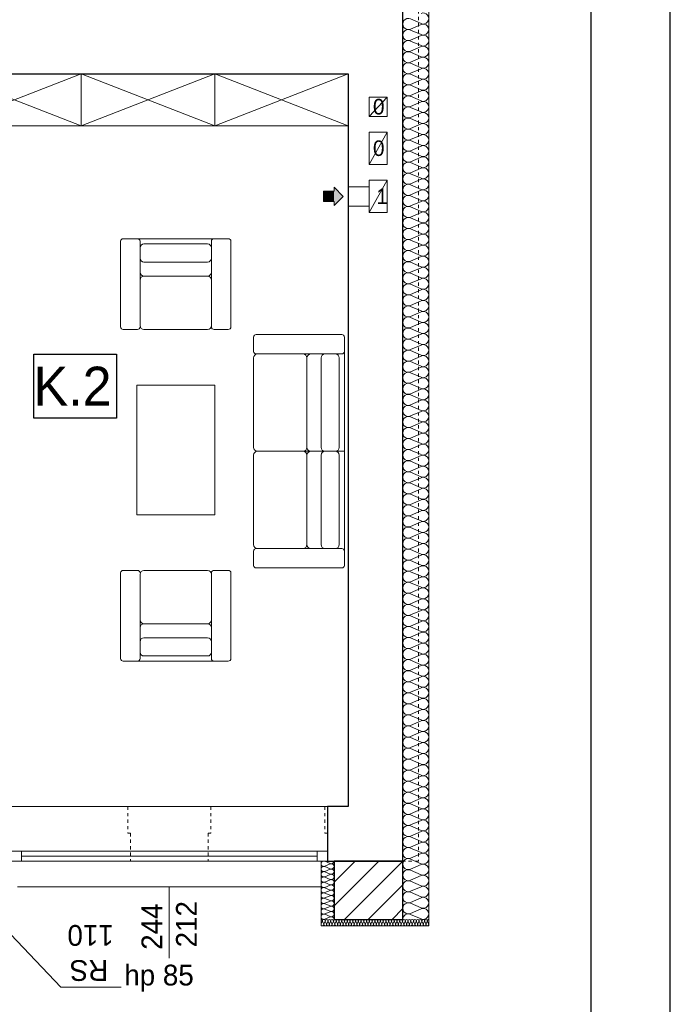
# Model space of a CAD drawing. Extents: x -220425 to -32551, y -64521 to 77206.
# Tile 48 of 59: x -166375 to -161360, y 28880 to 36473. Entities that reach past the tile are written whole.
import ezdxf

# ---------------------------------------------------------------- set-up
doc = ezdxf.new("R2010")
doc.units = 0
doc.header["$MEASUREMENT"] = 0
doc.linetypes.add('Hidden Line', pattern=[50, 25, -25])
for name, color, linetype, lineweight in [('#ks', 34, 'Continuous', 30), ('Arch kominy_Nr_Pióra__1', 7, 'Continuous', 25), ('Arch kominy_Nr_Pióra__10', 134, 'Continuous', 18), ('Arch kominy_Nr_Pióra__21', 7, 'Continuous', 9), ('Arch opisy_Nr_Pióra__21', 7, 'Continuous', 9), ('Arch rynny_Nr_Pióra__21', 7, 'Continuous', 9), ('Arch wykończenie_Nr_Pióra__46', 5, 'Continuous', 13), ('Arch ściany nośne_Nr_Pióra__21', 7, 'Continuous', 9), ('Arch ściany nośne_Nr_Pióra__27', 7, 'Continuous', 30), ('INWENT.ŚCIANY_Nr_Pióra__1', 7, 'Continuous', 25), ('INWENT.ŚCIANY_Nr_Pióra__101', 8, 'Continuous', 13), ('Istniejące kominy_Nr_Pióra__5', 7, 'Continuous', 13)]:
    doc.layers.add(name, color=color, linetype=linetype, lineweight=lineweight)
for name, color, linetype, lineweight, true_color in [('Arch ocieplenie_Nr_Pióra__22', 7, 'Continuous', 9, 0x7f7f7f), ('Arch okna_Nr_Pióra__4', 7, 'Continuous', 9, 0x029e21), ('Arch wyposazenie_Nr_Pióra__9', 7, 'Continuous', 13, 0x3dad99)]:
    doc.layers.add(name, color=color, linetype=linetype, lineweight=lineweight, true_color=true_color)
doc.layers.add('Drzwi ArchiCAD', color=7, linetype='Continuous')
doc.styles.add('GENERATED_STYLE_4', font='txt')
doc.styles.add('GENERATED_STYLE_6', font='txt')

# ---------------------------------------------------------------- blocks, each defined once
blk = doc.blocks.new('A$C382C6C0C')
at = {"layer": '#ks', "color": 7, "lineweight": -3}
for p, q in [((3951.49, -2909), (3951.49, 61)), ((3890.49, -2848), (3890.49, 0))]:
    blk.add_line(p, q, dxfattribs=at)
blk = doc.blocks.new('A$C68B81502')
at = {"color": 252}
for p, q in [((30986.7, 3414.9), (30986.7, 3909.1)), ((30986.7, 3909.1), (31622, 3909.1)), ((31622, 3909.1), (31622, 3414.9)), ((31622, 3414.9), (30986.7, 3414.9))]:
    blk.add_line(p, q, dxfattribs=at)
at = {"layer": 'Arch kominy_Nr_Pióra__1', "color": 252, "linetype": 'Continuous'}
for points in [[(33300, 5085), (33220, 5165), (33300, 5165)], [(33220, 5085), (33220, 5165), (33300, 5085)], [(33300, 5055), (33300, 5195), (33370, 5125)]]:
    blk.add_solid(points, dxfattribs=at)
at = {"layer": 'Arch kominy_Nr_Pióra__21', "color": 252, "linetype": 'Continuous'}
for p, q in [((33220, 5165), (33300, 5165)), ((33220, 5165), (33220, 5085)), ((33300, 5195), (33370, 5125)), ((33300, 5165), (33300, 5195)), ((33570, 5200), (33410, 5200)), ((33410, 5200), (33410, 5050)), ((33370, 5125), (33300, 5055)), ((33220, 5085), (33300, 5085)), ((33300, 5085), (33300, 5055)), ((33570, 5050), (33410, 5050))]:
    blk.add_line(p, q, dxfattribs=at)
at = {"layer": 'Arch ocieplenie_Nr_Pióra__22', "color": 252, "linetype": 'Continuous'}
for p, q in [((33889.6, 6493.3), (33970.4, 6457.9)), ((33970.4, 6450.7), (33889.6, 6415.2)), ((33889.6, 6408.1), (33970.4, 6372.6)), ((33970.4, 6365.5), (33889.6, 6330)), ((33889.6, 6322.8), (33970.4, 6287.4)), ((33970.4, 6280.2), (33889.6, 6244.8)), ((33889.6, 6237.6), (33970.4, 6202.2)), ((33970.4, 6195), (33889.6, 6159.5)), ((33889.6, 6152.4), (33970.4, 6116.9)), ((33970.4, 6109.8), (33889.6, 6074.3)), ((33889.6, 6067.1), (33970.4, 6031.7)), ((33970.4, 6024.5), (33889.6, 5989.1)), ((33889.6, 5981.9), (33970.4, 5946.4)), ((33970.4, 5939.3), (33889.6, 5903.8)), ((33889.6, 5896.7), (33970.4, 5861.2)), ((33970.4, 5854), (33889.6, 5818.6)), ((33889.6, 5811.4), (33970.4, 5776)), ((33970.4, 5768.8), (33889.6, 5733.3)), ((33889.6, 5726.2), (33970.4, 5690.7)), ((33970.4, 5683.6), (33889.6, 5648.1)), ((33889.6, 5640.9), (33970.4, 5605.5)), ((33970.4, 5598.3), (33889.6, 5562.9)), ((33889.6, 5555.7), (33970.4, 5520.2)), ((33970.4, 5513.1), (33889.6, 5477.6)), ((33889.6, 5470.5), (33970.4, 5435)), ((33970.4, 5427.8), (33889.6, 5392.4)), ((33889.6, 5385.2), (33970.4, 5349.8)), ((33970.4, 5342.6), (33889.6, 5307.2)), ((33889.6, 5300), (33970.4, 5264.5)), ((33970.4, 5257.4), (33889.6, 5221.9)), ((33889.6, 5214.8), (33970.4, 5179.3)), ((33970.4, 5172.1), (33889.6, 5136.7)), ((33889.6, 5129.5), (33970.4, 5094.1)), ((33970.4, 5086.9), (33889.6, 5051.4)), ((33889.6, 5044.3), (33970.4, 5008.8)), ((33970.4, 5001.7), (33889.6, 4966.2)), ((33889.6, 4959), (33970.4, 4923.6)), ((33970.4, 4916.4), (33889.6, 4881)), ((33889.6, 4873.8), (33970.4, 4838.3)), ((33970.4, 4831.2), (33889.6, 4795.7)), ((33889.6, 4788.6), (33970.4, 4753.1)), ((33970.4, 4745.9), (33889.6, 4710.5)), ((33889.6, 4703.3), (33970.4, 4667.9)), ((33970.4, 4660.7), (33889.6, 4625.2)), ((33889.6, 4618.1), (33970.4, 4582.6)), ((33970.4, 4575.5), (33889.6, 4540)), ((33889.6, 4532.8), (33970.4, 4497.4)), ((33970.4, 4490.2), (33889.6, 4454.8)), ((33889.6, 4447.6), (33970.4, 4412.2)), ((33970.4, 4405), (33889.6, 4369.5)), ((33889.6, 4362.4), (33970.4, 4326.9)), ((33970.4, 4319.8), (33889.6, 4284.3)), ((33889.6, 4277.1), (33970.4, 4241.7)), ((33970.4, 4234.5), (33889.6, 4199.1)), ((33889.6, 4191.9), (33970.4, 4156.4)), ((33970.4, 4149.3), (33889.6, 4113.8)), ((33889.6, 4106.7), (33970.4, 4071.2)), ((33970.4, 4064), (33889.6, 4028.6)), ((33889.6, 4021.4), (33970.4, 3986)), ((33970.4, 3978.8), (33889.6, 3943.3)), ((33889.6, 3936.2), (33970.4, 3900.7)), ((33970.4, 3893.6), (33889.6, 3858.1)), ((33889.6, 3850.9), (33970.4, 3815.5)), ((33970.4, 3808.3), (33889.6, 3772.9)), ((33889.6, 3765.7), (33970.4, 3730.2)), ((33970.4, 3723.1), (33889.6, 3687.6)), ((33889.6, 3680.5), (33970.4, 3645)), ((33970.4, 3637.8), (33889.6, 3602.4)), ((33889.6, 3595.2), (33970.4, 3559.8)), ((33970.4, 3552.6), (33889.6, 3517.2)), ((33889.6, 3510), (33970.4, 3474.5)), ((33970.4, 3467.4), (33889.6, 3431.9)), ((33889.6, 3424.8), (33970.4, 3389.3)), ((33970.4, 3382.1), (33889.6, 3346.7)), ((33889.6, 3339.5), (33970.4, 3304.1)), ((33970.4, 3296.9), (33889.6, 3261.4)), ((33889.6, 3254.3), (33970.4, 3218.8)), ((33970.4, 3211.7), (33889.6, 3176.2)), ((33889.6, 3169), (33970.4, 3133.6)), ((33970.4, 3126.4), (33889.6, 3091)), ((33889.6, 3083.8), (33970.4, 3048.3)), ((33970.4, 3041.2), (33889.6, 3005.7)), ((33889.6, 2998.6), (33970.4, 2963.1)), ((33970.4, 2955.9), (33889.6, 2920.5)), ((33889.6, 2913.3), (33970.4, 2877.9)), ((33970.4, 2870.7), (33889.6, 2835.2)), ((33889.6, 2828.1), (33970.4, 2792.6)), ((33970.4, 2785.5), (33889.6, 2750)), ((33889.6, 2742.8), (33970.4, 2707.4)), ((33970.4, 2700.2), (33889.6, 2664.8)), ((33889.6, 2657.6), (33970.4, 2622.2)), ((33970.4, 2615), (33889.6, 2579.5)), ((33889.6, 2572.4), (33970.4, 2536.9)), ((33970.4, 2529.8), (33889.6, 2494.3)), ((33889.6, 2487.1), (33970.4, 2451.7)), ((33970.4, 2444.5), (33889.6, 2409.1)), ((33889.6, 2401.9), (33970.4, 2366.4)), ((33970.4, 2359.3), (33889.6, 2323.8)), ((33889.6, 2316.7), (33970.4, 2281.2)), ((33970.4, 2274), (33889.6, 2238.6)), ((33889.6, 2231.4), (33970.4, 2196)), ((33970.4, 2188.8), (33889.6, 2153.3)), ((33889.6, 2146.2), (33970.4, 2110.7)), ((33970.4, 2103.6), (33889.6, 2068.1)), ((33889.6, 2060.9), (33970.4, 2025.5)), ((33970.4, 2018.3), (33889.6, 1982.9)), ((33889.6, 1975.7), (33970.4, 1940.2)), ((33970.4, 1933.1), (33889.6, 1897.6)), ((33889.6, 1890.5), (33970.4, 1855)), ((33970.4, 1847.8), (33889.6, 1812.4)), ((33889.6, 1805.2), (33970.4, 1769.8)), ((33970.4, 1762.6), (33889.6, 1727.2)), ((33889.6, 1720), (33970.4, 1684.5)), ((33970.4, 1677.4), (33889.6, 1641.9)), ((33889.6, 1634.8), (33970.4, 1599.3)), ((33970.4, 1592.1), (33889.6, 1556.7)), ((33889.6, 1549.5), (33970.4, 1514.1)), ((33970.4, 1506.9), (33889.6, 1471.4)), ((33889.6, 1464.3), (33970.4, 1428.8)), ((33970.4, 1421.7), (33889.6, 1386.2)), ((33889.6, 1379), (33970.4, 1343.6)), ((33970.4, 1336.4), (33889.6, 1301)), ((33889.6, 1293.8), (33970.4, 1258.3)), ((33970.4, 1251.2), (33889.6, 1215.7)), ((33889.6, 1208.6), (33970.4, 1173.1)), ((33970.4, 1165.9), (33889.6, 1130.5)), ((33889.6, 1123.3), (33970.4, 1087.9)), ((33970.4, 1080.7), (33889.6, 1045.2)), ((33889.6, 1038.1), (33970.4, 1002.6)), ((33970.4, 995.5), (33889.6, 960)), ((33889.6, 952.8), (33970.4, 917.4)), ((33970.4, 910.2), (33889.6, 874.8)), ((33889.6, 867.6), (33970.4, 832.2)), ((33970.4, 825), (33889.6, 789.5)), ((33889.6, 782.4), (33970.4, 746.9)), ((33970.4, 739.8), (33889.6, 704.3)), ((33889.6, 697.1), (33970.4, 661.7)), ((33970.4, 654.5), (33889.6, 619.1)), ((33889.6, 611.9), (33970.4, 576.4)), ((33970.4, 569.3), (33889.6, 533.8)), ((33889.6, 526.7), (33970.4, 491.2)), ((33970.4, 484), (33889.6, 448.6)), ((33889.6, 441.4), (33970.4, 406)), ((33970.4, 398.8), (33889.6, 363.3)), ((33889.6, 356.2), (33970.4, 320.7)), ((33970.4, 313.6), (33889.6, 278.1)), ((33889.6, 270.9), (33970.4, 235.5)), ((33970.4, 228.3), (33889.6, 192.9)), ((33889.6, 185.7), (33970.4, 150.2)), ((33970.4, 143.1), (33889.6, 107.6)), ((33889.6, 100.5), (33970.4, 65)), ((33970.4, 57.8), (33889.6, 22.4)), ((33889.6, 15.2), (33970.4, -20.2)), ((33229.8, -1.7), (33270.2, -18.7)), ((33270.2, -22.2), (33229.8, -39.2)), ((33229.8, -42.6), (33270.2, -59.6)), ((33270.2, -63.1), (33229.8, -80.1)), ((33970.4, -27.4), (33889.6, -62.8)), ((33889.6, -70), (33970.4, -105.5)), ((33229.8, -83.5), (33270.2, -100.6)), ((33270.2, -104), (33229.8, -121)), ((33229.8, -124.4), (33270.2, -141.5)), ((33270.2, -144.9), (33229.8, -161.9)), ((33970.4, -112.6), (33889.6, -148.1)), ((33229.8, -165.4), (33270.2, -182.4)), ((33270.2, -185.8), (33229.8, -202.8)), ((33229.8, -206.3), (33270.2, -223.3)), ((33270.2, -226.7), (33229.8, -243.7)), ((33889.6, -155.2), (33970.4, -190.7)), ((33970.4, -197.9), (33889.6, -233.3)), ((33229.8, -247.2), (33270.2, -264.2)), ((33270.2, -267.6), (33229.8, -284.6)), ((33229.8, -288.1), (33270.2, -305.1)), ((33889.6, -240.5), (33970.4, -275.9)), ((33970.4, -283.1), (33889.6, -318.6)), ((33270.2, -308.5), (33229.8, -325.6)), ((33229.8, -329), (33270.2, -346)), ((33270.2, -349.4), (33229.8, -366.5)), ((33229.8, -369.9), (33270.2, -386.9)), ((33889.6, -325.7), (33970.4, -361.2)), ((33970.4, -368.3), (33889.6, -403.8)), ((33270.2, -390.4), (33229.8, -407.4)), ((33229.8, -410.8), (33270.2, -427.8)), ((33270.2, -431.3), (33229.8, -448.3)), ((33889.6, -411), (33970.4, -446.4)), ((33200.9, -485.1), (33209.7, -464.9)), ((33211.5, -464.9), (33220.4, -485.1)), ((33222.2, -485.1), (33231, -464.9)), ((33232.8, -464.9), (33241.7, -485.1)), ((33243.5, -485.1), (33252.3, -464.9)), ((33254.1, -464.9), (33263, -485.1)), ((33264.7, -485.1), (33273.6, -464.9)), ((33275.4, -464.9), (33284.2, -485.1)), ((33286, -485.1), (33294.9, -464.9)), ((33296.7, -464.9), (33305.5, -485.1)), ((33307.3, -485.1), (33316.2, -464.9)), ((33317.9, -464.9), (33326.8, -485.1)), ((33328.6, -485.1), (33337.4, -464.9)), ((33339.2, -464.9), (33348.1, -485.1)), ((33349.9, -485.1), (33358.7, -464.9)), ((33360.5, -464.9), (33369.4, -485.1)), ((33371.2, -485.1), (33380, -464.9)), ((33381.8, -464.9), (33390.6, -485.1)), ((33392.4, -485.1), (33401.3, -464.9)), ((33403.1, -464.9), (33411.9, -485.1)), ((33413.7, -485.1), (33422.6, -464.9)), ((33424.4, -464.9), (33433.2, -485.1)), ((33435, -485.1), (33443.9, -464.9)), ((33445.6, -464.9), (33454.5, -485.1)), ((33456.3, -485.1), (33465.1, -464.9)), ((33466.9, -464.9), (33475.8, -485.1)), ((33477.6, -485.1), (33486.4, -464.9)), ((33488.2, -464.9), (33497.1, -485.1)), ((33498.8, -485.1), (33507.7, -464.9)), ((33509.5, -464.9), (33518.3, -485.1)), ((33520.1, -485.1), (33529, -464.9)), ((33530.8, -464.9), (33539.6, -485.1)), ((33541.4, -485.1), (33550.3, -464.9)), ((33552, -464.9), (33560.9, -485.1)), ((33562.7, -485.1), (33571.5, -464.9)), ((33573.3, -464.9), (33582.2, -485.1)), ((33584, -485.1), (33592.8, -464.9)), ((33594.6, -464.9), (33603.5, -485.1)), ((33605.3, -485.1), (33614.1, -464.9)), ((33615.9, -464.9), (33624.7, -485.1)), ((33626.5, -485.1), (33635.4, -464.9)), ((33637.2, -464.9), (33646, -485.1)), ((33647.8, -485.1), (33656.7, -464.9)), ((33658.5, -464.9), (33667.3, -485.1)), ((33669.1, -485.1), (33678, -464.9)), ((33679.7, -464.9), (33688.6, -485.1)), ((33690.4, -485.1), (33699.2, -464.9)), ((33701, -464.9), (33709.9, -485.1)), ((33711.7, -485.1), (33720.5, -464.9)), ((33722.3, -464.9), (33731.2, -485.1)), ((33732.9, -485.1), (33741.8, -464.9)), ((33743.6, -464.9), (33752.4, -485.1)), ((33754.2, -485.1), (33763.1, -464.9)), ((33764.9, -464.9), (33773.7, -485.1)), ((33775.5, -485.1), (33784.4, -464.9)), ((33786.2, -464.9), (33795, -485.1)), ((33796.8, -485.1), (33805.6, -464.9)), ((33807.4, -464.9), (33816.3, -485.1)), ((33818.1, -485.1), (33826.9, -464.9)), ((33828.7, -464.9), (33837.6, -485.1)), ((33839.4, -485.1), (33848.2, -464.9)), ((33850, -464.9), (33858.9, -485.1)), ((33860.6, -485.1), (33869.5, -464.9)), ((33871.3, -464.9), (33880.1, -485.1)), ((33881.9, -485.1), (33890.8, -464.9)), ((33892.6, -464.9), (33901.4, -485.1)), ((33903.2, -485.1), (33912.1, -464.9)), ((33913.8, -464.9), (33922.7, -485.1)), ((33924.5, -485.1), (33933.3, -464.9)), ((33935.1, -464.9), (33944, -485.1)), ((33945.8, -485.1), (33954.6, -464.9)), ((33956.4, -464.9), (33965.3, -485.1)), ((33967, -485.1), (33975.9, -464.9)), ((33977.7, -464.9), (33986.5, -485.1)), ((33988.3, -485.1), (33997.2, -464.9)), ((33999, -464.9), (34007.8, -485.1)), ((34009.6, -485.1), (34018.5, -464.9)), ((34020.3, -464.9), (34029.1, -485.1))]:
    blk.add_line(p, q, dxfattribs=at)
for centre, major_axis, ratio, start_param, end_param in [((33987.5, 6496.9), (0, -42.6), 0.998042, 5.870392, 9.837571), ((33872.5, 6454.3), (0, -42.6), 0.998042, 2.7288, 6.695979), ((33987.5, 6411.7), (0, -42.6), 0.998042, 5.870392, 9.837571), ((33872.5, 6369), (0, -42.6), 0.998042, 2.7288, 6.695979), ((33872.5, 6283.8), (0, -42.6), 0.998042, 2.7288, 6.695979), ((33987.5, 6326.4), (0, -42.6), 0.998042, 5.870392, 9.837571), ((33872.5, 6198.6), (0, -42.6), 0.998042, 2.7288, 6.695979), ((33987.5, 6241.2), (0, -42.6), 0.998042, 5.870392, 9.837571), ((33872.5, 6113.3), (0, -42.6), 0.998042, 2.7288, 6.695979), ((33987.5, 6156), (0, -42.6), 0.998042, 5.870392, 9.837571), ((33872.5, 6028.1), (0, -42.6), 0.998042, 2.7288, 6.695979), ((33987.5, 6070.7), (0, -42.6), 0.998042, 5.870392, 9.837571), ((33987.5, 5985.5), (0, -42.6), 0.998042, 5.870392, 9.837571), ((33872.5, 5942.9), (0, -42.6), 0.998042, 2.7288, 6.695979), ((33987.5, 5900.2), (0, -42.6), 0.998042, 5.870392, 9.837571), ((33872.5, 5857.6), (0, -42.6), 0.998042, 2.7288, 6.695979), ((33987.5, 5815), (0, -42.6), 0.998042, 5.870392, 9.837571), ((33872.5, 5772.4), (0, -42.6), 0.998042, 2.7288, 6.695979), ((33987.5, 5729.8), (0, -42.6), 0.998042, 5.870392, 9.837571), ((33872.5, 5687.1), (0, -42.6), 0.998042, 2.7288, 6.695979), ((33872.5, 5601.9), (0, -42.6), 0.998042, 2.7288, 6.695979), ((33987.5, 5644.5), (0, -42.6), 0.998042, 5.870392, 9.837571), ((33872.5, 5516.7), (0, -42.6), 0.998042, 2.7288, 6.695979), ((33987.5, 5559.3), (0, -42.6), 0.998042, 5.870392, 9.837571), ((33872.5, 5431.4), (0, -42.6), 0.998042, 2.7288, 6.695979), ((33987.5, 5474), (0, -42.6), 0.998042, 5.870392, 9.837571), ((33872.5, 5346.2), (0, -42.6), 0.998042, 2.7288, 6.695979), ((33987.5, 5388.8), (0, -42.6), 0.998042, 5.870392, 9.837571), ((33987.5, 5303.6), (0, -42.6), 0.998042, 5.870392, 9.837571), ((33872.5, 5261), (0, -42.6), 0.998042, 2.7288, 6.695979), ((33987.5, 5218.3), (0, -42.6), 0.998042, 5.870392, 9.837571), ((33872.5, 5175.7), (0, -42.6), 0.998042, 2.7288, 6.695979), ((33987.5, 5133.1), (0, -42.6), 0.998042, 5.870392, 9.837571), ((33872.5, 5090.5), (0, -42.6), 0.998042, 2.7288, 6.695979), ((33987.5, 5047.9), (0, -42.6), 0.998042, 5.870392, 9.837571), ((33872.5, 5005.2), (0, -42.6), 0.998042, 2.7288, 6.695979), ((33872.5, 4920), (0, -42.6), 0.998042, 2.7288, 6.695979), ((33987.5, 4962.6), (0, -42.6), 0.998042, 5.870392, 9.837571), ((33872.5, 4834.8), (0, -42.6), 0.998042, 2.7288, 6.695979), ((33987.5, 4877.4), (0, -42.6), 0.998042, 5.870392, 9.837571), ((33872.5, 4749.5), (0, -42.6), 0.998042, 2.7288, 6.695979), ((33987.5, 4792.1), (0, -42.6), 0.998042, 5.870392, 9.837571), ((33872.5, 4664.3), (0, -42.6), 0.998042, 2.7288, 6.695979), ((33987.5, 4706.9), (0, -42.6), 0.998042, 5.870392, 9.837571), ((33987.5, 4621.7), (0, -42.6), 0.998042, 5.870392, 9.837571), ((33872.5, 4579), (0, -42.6), 0.998042, 2.7288, 6.695979), ((33987.5, 4536.4), (0, -42.6), 0.998042, 5.870392, 9.837571), ((33872.5, 4493.8), (0, -42.6), 0.998042, 2.7288, 6.695979), ((33987.5, 4451.2), (0, -42.6), 0.998042, 5.870392, 9.837571), ((33872.5, 4408.6), (0, -42.6), 0.998042, 2.7288, 6.695979), ((33987.5, 4366), (0, -42.6), 0.998042, 5.870392, 9.837571), ((33872.5, 4323.3), (0, -42.6), 0.998042, 2.7288, 6.695979), ((33872.5, 4238.1), (0, -42.6), 0.998042, 2.7288, 6.695979), ((33987.5, 4280.7), (0, -42.6), 0.998042, 5.870392, 9.837571), ((33872.5, 4152.9), (0, -42.6), 0.998042, 2.7288, 6.695979), ((33987.5, 4195.5), (0, -42.6), 0.998042, 5.870392, 9.837571), ((33872.5, 4067.6), (0, -42.6), 0.998042, 2.7288, 6.695979), ((33987.5, 4110.2), (0, -42.6), 0.998042, 5.870392, 9.837571), ((33872.5, 3982.4), (0, -42.6), 0.998042, 2.7288, 6.695979), ((33987.5, 4025), (0, -42.6), 0.998042, 5.870392, 9.837571), ((33987.5, 3939.8), (0, -42.6), 0.998042, 5.870392, 9.837571), ((33872.5, 3897.1), (0, -42.6), 0.998042, 2.7288, 6.695979), ((33987.5, 3854.5), (0, -42.6), 0.998042, 5.870392, 9.837571), ((33872.5, 3811.9), (0, -42.6), 0.998042, 2.7288, 6.695979), ((33987.5, 3769.3), (0, -42.6), 0.998042, 5.870392, 9.837571), ((33872.5, 3726.7), (0, -42.6), 0.998042, 2.7288, 6.695979), ((33987.5, 3684), (0, -42.6), 0.998042, 5.870392, 9.837571), ((33872.5, 3641.4), (0, -42.6), 0.998042, 2.7288, 6.695979), ((33987.5, 3598.8), (0, -42.6), 0.998042, 5.870392, 9.837571), ((33872.5, 3556.2), (0, -42.6), 0.998042, 2.7288, 6.695979), ((33872.5, 3471), (0, -42.6), 0.998042, 2.7288, 6.695979), ((33987.5, 3513.6), (0, -42.6), 0.998042, 5.870392, 9.837571), ((33872.5, 3385.7), (0, -42.6), 0.998042, 2.7288, 6.695979), ((33987.5, 3428.3), (0, -42.6), 0.998042, 5.870392, 9.837571), ((33872.5, 3300.5), (0, -42.6), 0.998042, 2.7288, 6.695979), ((33987.5, 3343.1), (0, -42.6), 0.998042, 5.870392, 9.837571), ((33987.5, 3257.9), (0, -42.6), 0.998042, 5.870392, 9.837571), ((33872.5, 3215.2), (0, -42.6), 0.998042, 2.7288, 6.695979), ((33987.5, 3172.6), (0, -42.6), 0.998042, 5.870392, 9.837571), ((33872.5, 3130), (0, -42.6), 0.998042, 2.7288, 6.695979), ((33987.5, 3087.4), (0, -42.6), 0.998042, 5.870392, 9.837571), ((33872.5, 3044.8), (0, -42.6), 0.998042, 2.7288, 6.695979), ((33987.5, 3002.1), (0, -42.6), 0.998042, 5.870392, 9.837571), ((33872.5, 2959.5), (0, -42.6), 0.998042, 2.7288, 6.695979), ((33987.5, 2916.9), (0, -42.6), 0.998042, 5.870392, 9.837571), ((33872.5, 2874.3), (0, -42.6), 0.998042, 2.7288, 6.695979), ((33872.5, 2789), (0, -42.6), 0.998042, 2.7288, 6.695979), ((33987.5, 2831.7), (0, -42.6), 0.998042, 5.870392, 9.837571), ((33872.5, 2703.8), (0, -42.6), 0.998042, 2.7288, 6.695979), ((33987.5, 2746.4), (0, -42.6), 0.998042, 5.870392, 9.837571), ((33872.5, 2618.6), (0, -42.6), 0.998042, 2.7288, 6.695979), ((33987.5, 2661.2), (0, -42.6), 0.998042, 5.870392, 9.837571), ((33987.5, 2576), (0, -42.6), 0.998042, 5.870392, 9.837571), ((33872.5, 2533.3), (0, -42.6), 0.998042, 2.7288, 6.695979), ((33987.5, 2490.7), (0, -42.6), 0.998042, 5.870392, 9.837571), ((33872.5, 2448.1), (0, -42.6), 0.998042, 2.7288, 6.695979), ((33987.5, 2405.5), (0, -42.6), 0.998042, 5.870392, 9.837571), ((33872.5, 2362.9), (0, -42.6), 0.998042, 2.7288, 6.695979), ((33987.5, 2320.2), (0, -42.6), 0.998042, 5.870392, 9.837571), ((33872.5, 2277.6), (0, -42.6), 0.998042, 2.7288, 6.695979), ((33987.5, 2235), (0, -42.6), 0.998042, 5.870392, 9.837571), ((33872.5, 2192.4), (0, -42.6), 0.998042, 2.7288, 6.695979), ((33872.5, 2107.1), (0, -42.6), 0.998042, 2.7288, 6.695979), ((33987.5, 2149.8), (0, -42.6), 0.998042, 5.870392, 9.837571), ((33872.5, 2021.9), (0, -42.6), 0.998042, 2.7288, 6.695979), ((33987.5, 2064.5), (0, -42.6), 0.998042, 5.870392, 9.837571), ((33872.5, 1936.7), (0, -42.6), 0.998042, 2.7288, 6.695979), ((33987.5, 1979.3), (0, -42.6), 0.998042, 5.870392, 9.837571), ((33872.5, 1851.4), (0, -42.6), 0.998042, 2.7288, 6.695979), ((33987.5, 1894), (0, -42.6), 0.998042, 5.870392, 9.837571), ((33987.5, 1808.8), (0, -42.6), 0.998042, 5.870392, 9.837571), ((33872.5, 1766.2), (0, -42.6), 0.998042, 2.7288, 6.695979), ((33987.5, 1723.6), (0, -42.6), 0.998042, 5.870392, 9.837571), ((33872.5, 1681), (0, -42.6), 0.998042, 2.7288, 6.695979), ((33987.5, 1638.3), (0, -42.6), 0.998042, 5.870392, 9.837571), ((33872.5, 1595.7), (0, -42.6), 0.998042, 2.7288, 6.695979), ((33987.5, 1553.1), (0, -42.6), 0.998042, 5.870392, 9.837571), ((33872.5, 1510.5), (0, -42.6), 0.998042, 2.7288, 6.695979), ((33872.5, 1425.2), (0, -42.6), 0.998042, 2.7288, 6.695979), ((33987.5, 1467.9), (0, -42.6), 0.998042, 5.870392, 9.837571), ((33872.5, 1340), (0, -42.6), 0.998042, 2.7288, 6.695979), ((33987.5, 1382.6), (0, -42.6), 0.998042, 5.870392, 9.837571), ((33872.5, 1254.8), (0, -42.6), 0.998042, 2.7288, 6.695979), ((33987.5, 1297.4), (0, -42.6), 0.998042, 5.870392, 9.837571), ((33872.5, 1169.5), (0, -42.6), 0.998042, 2.7288, 6.695979), ((33987.5, 1212.1), (0, -42.6), 0.998042, 5.870392, 9.837571), ((33987.5, 1126.9), (0, -42.6), 0.998042, 5.870392, 9.837571), ((33872.5, 1084.3), (0, -42.6), 0.998042, 2.7288, 6.695979), ((33987.5, 1041.7), (0, -42.6), 0.998042, 5.870392, 9.837571), ((33872.5, 999), (0, -42.6), 0.998042, 2.7288, 6.695979), ((33987.5, 956.4), (0, -42.6), 0.998042, 5.870392, 9.837571), ((33872.5, 913.8), (0, -42.6), 0.998042, 2.7288, 6.695979), ((33987.5, 871.2), (0, -42.6), 0.998042, 5.870392, 9.837571), ((33872.5, 828.6), (0, -42.6), 0.998042, 2.7288, 6.695979), ((33872.5, 743.3), (0, -42.6), 0.998042, 2.7288, 6.695979), ((33987.5, 786), (0, -42.6), 0.998042, 5.870392, 9.837571), ((33872.5, 658.1), (0, -42.6), 0.998042, 2.7288, 6.695979), ((33987.5, 700.7), (0, -42.6), 0.998042, 5.870392, 9.837571), ((33872.5, 572.9), (0, -42.6), 0.998042, 2.7288, 6.695979), ((33987.5, 615.5), (0, -42.6), 0.998042, 5.870392, 9.837571), ((33872.5, 487.6), (0, -42.6), 0.998042, 2.7288, 6.695979), ((33987.5, 530.2), (0, -42.6), 0.998042, 5.870392, 9.837571), ((33987.5, 445), (0, -42.6), 0.998042, 5.870392, 9.837571), ((33872.5, 402.4), (0, -42.6), 0.998042, 2.7288, 6.695979), ((33987.5, 359.8), (0, -42.6), 0.998042, 5.870392, 9.837571), ((33872.5, 317.1), (0, -42.6), 0.998042, 2.7288, 6.695979), ((33987.5, 274.5), (0, -42.6), 0.998042, 5.870392, 9.837571), ((33872.5, 231.9), (0, -42.6), 0.998042, 2.7288, 6.695979), ((33987.5, 189.3), (0, -42.6), 0.998042, 5.870392, 9.837571), ((33872.5, 146.7), (0, -42.6), 0.998042, 2.7288, 6.695979), ((33872.5, 61.4), (0, -42.6), 0.998042, 2.7288, 6.695979), ((33987.5, 104), (0, -42.6), 0.998042, 5.870392, 9.837571), ((33221.3, -20.5), (21.3, 0), 0.961761, 1.158003, 5.125183), ((33278.7, 0), (21.3, 0), 0.961761, 4.299596, 6.283185), ((33872.5, -23.8), (0, -42.6), 0.998042, 2.7288, 6.695979), ((33987.5, 18.8), (0, -42.6), 0.998042, 5.870392, 9.837571), ((33221.3, -61.4), (21.3, 0), 0.961761, 1.158003, 5.125183), ((33278.7, -40.9), (21.3, 0), 0.961761, 4.299595, 8.266774), ((33278.7, -81.8), (21.3, 0), 0.961761, 4.299595, 8.266774), ((33872.5, -109), (0, -42.6), 0.998042, 2.7288, 6.695979), ((33987.5, -66.4), (0, -42.6), 0.998042, 5.870392, 9.837571), ((33221.3, -102.3), (21.3, 0), 0.961761, 1.158003, 5.125183), ((33221.3, -143.2), (21.3, 0), 0.961761, 1.158003, 5.125183), ((33278.7, -122.7), (21.3, 0), 0.961761, 4.299595, 8.266774), ((33278.7, -163.6), (21.3, 0), 0.961761, 4.299595, 8.266774), ((33872.5, -194.3), (0, -42.6), 0.998042, 2.7288, 6.695979), ((33987.5, -151.7), (0, -42.6), 0.998042, 5.870392, 9.837571), ((33221.3, -184.1), (21.3, 0), 0.961761, 1.158003, 5.125183), ((33221.3, -225), (21.3, 0), 0.961761, 1.158003, 5.125183), ((33278.7, -204.5), (21.3, 0), 0.961761, 4.299595, 8.266774), ((33278.7, -245.5), (21.3, 0), 0.961761, 4.299595, 8.266774), ((33987.5, -236.9), (0, -42.6), 0.998042, 5.870392, 9.837571), ((33221.3, -265.9), (21.3, 0), 0.961761, 1.158003, 5.125183), ((33221.3, -306.8), (21.3, 0), 0.961761, 1.158003, 5.125183), ((33278.7, -286.4), (21.3, 0), 0.961761, 4.299595, 8.266774), ((33872.5, -279.5), (0, -42.6), 0.998042, 2.7288, 6.695979), ((33987.5, -322.1), (0, -42.6), 0.998042, 5.870392, 9.837571), ((33221.3, -347.7), (21.3, 0), 0.961761, 1.158003, 5.125183), ((33221.3, -388.6), (21.3, 0), 0.961761, 1.158003, 5.125183), ((33278.7, -327.3), (21.3, 0), 0.961761, 4.299595, 8.266774), ((33278.7, -368.2), (21.3, 0), 0.961761, 4.299595, 8.266774), ((33872.5, -364.8), (0, -42.6), 0.998042, 2.7288, 6.695979), ((33987.5, -407.4), (0, -42.6), 0.998042, 5.870392, 9.837571), ((33221.3, -429.5), (21.3, 0), 0.961761, 1.158003, 5.125183), ((33200, -460.6), (10.6, 0), 0.999328, 5.870392, 7.853982), ((33221.3, -460.6), (10.6, 0), 0.999328, 5.870392, 9.837571), ((33242.6, -460.6), (10.6, 0), 0.999328, 5.870392, 9.837571), ((33263.8, -460.6), (10.6, 0), 0.999328, 5.870392, 9.837571), ((33278.7, -409.1), (21.3, 0), 0.961761, 4.299595, 8.266774), ((33278.7, -450), (21.3, 0), 0.961761, 0, 1.983589), ((33285.1, -460.6), (10.6, 0), 0.999328, 5.870392, 9.837571), ((33306.4, -460.6), (10.6, 0), 0.999328, 5.870392, 9.837571), ((33327.7, -460.6), (10.6, 0), 0.999328, 5.870392, 9.837571), ((33349, -460.6), (10.6, 0), 0.999328, 5.870392, 9.837571), ((33370.3, -460.6), (10.6, 0), 0.999328, 5.870392, 9.837571), ((33391.5, -460.6), (10.6, 0), 0.999328, 5.870392, 9.837571), ((33412.8, -460.6), (10.6, 0), 0.999328, 5.870392, 9.837571), ((33434.1, -460.6), (10.6, 0), 0.999328, 5.870392, 9.837571), ((33455.4, -460.6), (10.6, 0), 0.999328, 5.870392, 9.837571), ((33476.7, -460.6), (10.6, 0), 0.999328, 5.870392, 9.837571), ((33497.9, -460.6), (10.6, 0), 0.999328, 5.870392, 9.837571), ((33519.2, -460.6), (10.6, 0), 0.999328, 5.870392, 9.837571), ((33540.5, -460.6), (10.6, 0), 0.999328, 5.870392, 9.837571), ((33561.8, -460.6), (10.6, 0), 0.999328, 5.870392, 9.837571), ((33583.1, -460.6), (10.6, 0), 0.999328, 5.870392, 9.837571), ((33604.4, -460.6), (10.6, 0), 0.999328, 5.870392, 9.837571), ((33625.6, -460.6), (10.6, 0), 0.999328, 5.870392, 9.837571), ((33646.9, -460.6), (10.6, 0), 0.999328, 5.870392, 9.837571), ((33668.2, -460.6), (10.6, 0), 0.999328, 5.870392, 9.837571), ((33689.5, -460.6), (10.6, 0), 0.999328, 5.870392, 9.837571), ((33710.8, -460.6), (10.6, 0), 0.999328, 5.870392, 9.837571), ((33732.1, -460.6), (10.6, 0), 0.999328, 5.870392, 9.837571), ((33753.3, -460.6), (10.6, 0), 0.999328, 5.870392, 9.837571), ((33774.6, -460.6), (10.6, 0), 0.999328, 5.870392, 9.837571), ((33795.9, -460.6), (10.6, 0), 0.999328, 5.870392, 9.837571), ((33817.2, -460.6), (10.6, 0), 0.999328, 5.870392, 9.837571), ((33838.5, -460.6), (10.6, 0), 0.999328, 5.870392, 9.837571), ((33872.5, -450), (0, -42.6), 0.998042, 2.7288, 4.712389), ((33859.7, -460.6), (10.6, 0), 0.999328, 5.870392, 9.837571), ((33881, -460.6), (10.6, 0), 0.999328, 5.870392, 9.837571), ((33902.3, -460.6), (10.6, 0), 0.999328, 5.870392, 9.837571), ((33923.6, -460.6), (10.6, 0), 0.999328, 5.870392, 9.837571), ((33944.9, -460.6), (10.6, 0), 0.999328, 5.870392, 9.837571), ((33966.2, -460.6), (10.6, 0), 0.999328, 5.870392, 9.837571), ((33987.4, -460.6), (10.6, 0), 0.999328, 5.870392, 9.837571), ((34008.7, -460.6), (10.6, 0), 0.999328, 5.870392, 9.837571), ((34030, -460.6), (10.6, 0), 0.999328, 1.570796, 3.554385), ((33210.6, -489.4), (10.6, 0), 0.999328, 2.728799, 6.695979), ((33231.9, -489.4), (10.6, 0), 0.999328, 2.728799, 6.695979), ((33253.2, -489.4), (10.6, 0), 0.999328, 2.728799, 6.695979), ((33274.5, -489.4), (10.6, 0), 0.999328, 2.728799, 6.695979), ((33295.8, -489.4), (10.6, 0), 0.999328, 2.728799, 6.695979), ((33317.1, -489.4), (10.6, 0), 0.999328, 2.728799, 6.695979), ((33338.3, -489.4), (10.6, 0), 0.999328, 2.728799, 6.695979), ((33359.6, -489.4), (10.6, 0), 0.999328, 2.728799, 6.695979), ((33380.9, -489.4), (10.6, 0), 0.999328, 2.728799, 6.695979), ((33402.2, -489.4), (10.6, 0), 0.999328, 2.728799, 6.695979), ((33423.5, -489.4), (10.6, 0), 0.999328, 2.728799, 6.695979), ((33444.7, -489.4), (10.6, 0), 0.999328, 2.728799, 6.695979), ((33466, -489.4), (10.6, 0), 0.999328, 2.728799, 6.695979), ((33487.3, -489.4), (10.6, 0), 0.999328, 2.728799, 6.695979), ((33508.6, -489.4), (10.6, 0), 0.999328, 2.728799, 6.695979), ((33529.9, -489.4), (10.6, 0), 0.999328, 2.728799, 6.695979), ((33551.2, -489.4), (10.6, 0), 0.999328, 2.728799, 6.695979), ((33572.4, -489.4), (10.6, 0), 0.999328, 2.728799, 6.695979), ((33593.7, -489.4), (10.6, 0), 0.999328, 2.728799, 6.695979), ((33615, -489.4), (10.6, 0), 0.999328, 2.728799, 6.695979), ((33636.3, -489.4), (10.6, 0), 0.999328, 2.728799, 6.695979), ((33657.6, -489.4), (10.6, 0), 0.999328, 2.728799, 6.695979), ((33678.8, -489.4), (10.6, 0), 0.999328, 2.728799, 6.695979), ((33700.1, -489.4), (10.6, 0), 0.999328, 2.728799, 6.695979), ((33721.4, -489.4), (10.6, 0), 0.999328, 2.728799, 6.695979), ((33742.7, -489.4), (10.6, 0), 0.999328, 2.728799, 6.695979), ((33764, -489.4), (10.6, 0), 0.999328, 2.728799, 6.695979), ((33785.3, -489.4), (10.6, 0), 0.999328, 2.728799, 6.695979), ((33806.5, -489.4), (10.6, 0), 0.999328, 2.728799, 6.695979), ((33827.8, -489.4), (10.6, 0), 0.999328, 2.728799, 6.695979), ((33849.1, -489.4), (10.6, 0), 0.999328, 2.728799, 6.695979), ((33870.4, -489.4), (10.6, 0), 0.999328, 2.728799, 6.695979), ((33891.7, -489.4), (10.6, 0), 0.999328, 2.728799, 6.695979), ((33913, -489.4), (10.6, 0), 0.999328, 2.728799, 6.695979), ((33934.2, -489.4), (10.6, 0), 0.999328, 2.728799, 6.695979), ((33955.5, -489.4), (10.6, 0), 0.999328, 2.728799, 6.695979), ((33976.8, -489.4), (10.6, 0), 0.999328, 2.728799, 6.695979), ((33998.1, -489.4), (10.6, 0), 0.999328, 2.728799, 6.695979), ((34019.4, -489.4), (10.6, 0), 0.999328, 2.728799, 6.695979)]:
    blk.add_ellipse(centre, major_axis=major_axis, ratio=ratio, start_param=start_param, end_param=end_param, dxfattribs=at)
at = {"layer": 'Arch okna_Nr_Pióra__4', "color": 252, "linetype": 'Continuous'}
for p, q in [((30810, 420), (33250, 420)), ((30810, 75), (33250, 75)), ((30810, 0), (33250, 0)), ((30890, 75), (30890, 0)), ((30890, 37.5), (33170, 37.5)), ((33170, 75), (33170, 0)), ((30860, -200), (33200, -200)), ((32030, -200), (32030, -750))]:
    blk.add_line(p, q, dxfattribs=at)
at = {"layer": 'Arch opisy_Nr_Pióra__21', "color": 252, "linetype": 'Continuous'}
for p, q in [((30986.7, 3414.9), (30986.7, 3909.1)), ((30986.7, 3909.1), (31622, 3909.1)), ((31622, 3909.1), (31622, 3414.9)), ((31622, 3414.9), (30986.7, 3414.9))]:
    blk.add_line(p, q, dxfattribs=at)
at = {"layer": 'Arch rynny_Nr_Pióra__21', "color": 252, "linetype": 'Continuous'}
for p, q in [((31195.2, -971.4), (30540, -285)), ((31657.9, -971.4), (31195.2, -971.4))]:
    blk.add_line(p, q, dxfattribs=at)
at = {"layer": 'Arch wykończenie_Nr_Pióra__46', "color": 252, "linetype": 'Continuous'}
for p, q in [((34030, 6710), (34030, -500)), ((33200, -500), (33200, 0)), ((33200, -500), (33200, 0)), ((34030, -500), (33200, -500)), ((34030, -500), (33200, -500))]:
    blk.add_line(p, q, dxfattribs=at)
at = {"layer": 'Arch wyposazenie_Nr_Pióra__9', "color": 252, "linetype": 'Continuous'}
for p, q in [((31350, 6070), (30320, 5670)), ((30320, 6070), (31350, 5670)), ((32380, 5670), (31350, 6070)), ((31350, 5670), (32380, 6070)), ((31350, 5670), (31350, 6070)), ((33410, 6070), (32380, 5670)), ((32380, 6070), (33410, 5670)), ((32380, 5670), (32380, 6070)), ((30320, 5670), (33410, 5670)), ((31675, 4798.8), (31785, 4798.8)), ((32375, 4798.8), (31785, 4798.8)), ((32485, 4798.8), (32375, 4798.8)), ((31655, 4118.8), (31655, 4778.8)), ((31805, 4778.8), (31805, 4728.8)), ((31805, 4540.2), (31805, 4728.8)), ((31805, 4728.8), (31805, 4540.2)), ((31835, 4758.8), (32325, 4758.8)), ((32355, 4778.8), (32355, 4118.8)), ((32355, 4728.8), (32355, 4540.2)), ((32505, 4118.8), (32505, 4778.8)), ((32325, 4618.8), (31835, 4618.8)), ((31805, 4540.2), (31805, 4480.2)), ((31805, 4540.2), (31805, 4480.2)), ((31805, 4128.8), (31805, 4480.2)), ((31805, 4480.2), (31805, 4128.8)), ((32325, 4510.2), (31835, 4510.2)), ((32325, 4510.2), (31835, 4510.2)), ((32355, 4128.8), (32355, 4480.2)), ((31785, 4098.8), (31675, 4098.8)), ((31835, 4098.8), (32325, 4098.8)), ((32375, 4098.8), (32485, 4098.8)), ((32680, 3930), (32680, 4040)), ((32700, 4060), (33360, 4060)), ((33380, 4040), (33380, 3930)), ((32680, 3190), (32680, 3880)), ((33360, 3910), (32700, 3910)), ((32710, 3910), (33061.3, 3910)), ((33091.3, 3880), (33091.3, 3190)), ((33091.3, 3880), (33091.3, 3190)), ((33310, 3910), (33121.3, 3910)), ((33200, 3880), (33200, 3190)), ((33340, 3190), (33340, 3880)), ((33380, 3930), (33380, 3160)), ((31780, 2670), (31780, 3670)), ((31780, 3670), (32380, 3670)), ((32380, 3670), (32380, 2670)), ((32680, 3130), (32680, 2440)), ((33061.3, 3160), (32710, 3160)), ((33061.3, 3160), (32710, 3160)), ((33121.3, 3160), (33061.3, 3160)), ((33121.3, 3160), (33061.3, 3160)), ((33091.3, 2440), (33091.3, 3130)), ((33091.3, 2440), (33091.3, 3130)), ((33121.3, 3160), (33310, 3160)), ((33121.3, 3160), (33310, 3160)), ((33200, 2440), (33200, 3130)), ((33380, 3160), (33310, 3160)), ((33380, 3160), (33310, 3160)), ((33340, 3130), (33340, 2440)), ((33380, 2390), (33380, 3160)), ((32380, 2670), (31780, 2670)), ((32680, 2390), (32680, 2280)), ((33360, 2410), (32700, 2410)), ((32710, 2410), (33061.3, 2410)), ((33310, 2410), (33121.3, 2410)), ((33380, 2280), (33380, 2390)), ((31655, 2221.2), (31655, 1561.2)), ((31785, 2241.2), (31675, 2241.2)), ((31805, 2211.2), (31805, 1859.8)), ((31805, 1859.8), (31805, 2211.2)), ((31835, 2241.2), (32325, 2241.2)), ((32355, 1561.2), (32355, 2221.2)), ((32355, 2211.2), (32355, 1859.8)), ((32375, 2241.2), (32485, 2241.2)), ((32505, 2221.2), (32505, 1561.2)), ((32700, 2260), (33360, 2260)), ((31805, 1799.8), (31805, 1859.8)), ((31805, 1799.8), (31805, 1859.8)), ((32325, 1829.8), (31835, 1829.8)), ((32325, 1829.8), (31835, 1829.8)), ((31805, 1799.8), (31805, 1611.2)), ((31805, 1611.2), (31805, 1799.8)), ((32355, 1611.2), (32355, 1799.8)), ((32325, 1721.2), (31835, 1721.2)), ((31805, 1561.2), (31805, 1611.2)), ((31675, 1541.2), (31785, 1541.2)), ((32375, 1541.2), (31785, 1541.2)), ((31835, 1581.2), (32325, 1581.2)), ((32485, 1541.2), (32375, 1541.2))]:
    blk.add_line(p, q, dxfattribs=at)
for centre, radius, start, end in [((31675, 4778.8), 20, 90, 180), ((31785, 4778.8), 20, 0, 90), ((32375, 4778.8), 20, 90, 180), ((32485, 4778.8), 20, 0, 90), ((31835, 4728.8), 30, 90, 180), ((32325, 4728.8), 30, 0, 90), ((31835, 4648.8), 30, 180, 270), ((32325, 4648.8), 30, 270, 0), ((31835, 4540.2), 30, 180, 270), ((31835, 4480.2), 30, 90, 180), ((32325, 4540.2), 30, 270, 0), ((32325, 4480.2), 30, 0, 90), ((31675, 4118.8), 20, 180, 270), ((31785, 4118.8), 20, 270, 0), ((31835, 4128.8), 30, 180, 270), ((32325, 4128.8), 30, 270, 0), ((32375, 4118.8), 20, 180, 270), ((32485, 4118.8), 20, 270, 0), ((32700, 4040), 20, 90, 180), ((33360, 4040), 20, 0, 90), ((32700, 3930), 20, 180, 270), ((32710, 3880), 30, 90, 180), ((33061.3, 3880), 30, 0, 90), ((33121.3, 3880), 30, 90, 180), ((33230, 3880), 30, 90, 180), ((33310, 3880), 30, 0, 90), ((33360, 3930), 20, 270, 0), ((32710, 3190), 30, 180, 270), ((33061.3, 3190), 30, 270, 0), ((33121.3, 3190), 30, 180, 270), ((33230, 3190), 30, 180, 270), ((33310, 3190), 30, 270, 0), ((32710, 3130), 30, 90, 180), ((33061.3, 3130), 30, 0, 90), ((33121.3, 3130), 30, 90, 180), ((33230, 3130), 30, 90, 180), ((33310, 3130), 30, 0, 90), ((32710, 2440), 30, 180, 270), ((33061.3, 2440), 30, 270, 0), ((33121.3, 2440), 30, 180, 270), ((33230, 2440), 30, 180, 270), ((33310, 2440), 30, 270, 0), ((32700, 2390), 20, 90, 180), ((33360, 2390), 20, 0, 90), ((32700, 2280), 20, 180, 270), ((33360, 2280), 20, 270, 0), ((31675, 2221.2), 20, 90, 180), ((31785, 2221.2), 20, 0, 90), ((31835, 2211.2), 30, 90, 180), ((32325, 2211.2), 30, 0, 90), ((32375, 2221.2), 20, 90, 180), ((32485, 2221.2), 20, 0, 90), ((31835, 1859.8), 30, 180, 270), ((31835, 1799.8), 30, 90, 180), ((32325, 1859.8), 30, 270, 0), ((32325, 1799.8), 30, 0, 90), ((31835, 1691.2), 30, 90, 180), ((32325, 1691.2), 30, 0, 90), ((31835, 1611.2), 30, 180, 270), ((32325, 1611.2), 30, 270, 0), ((31675, 1561.2), 20, 180, 270), ((31785, 1561.2), 20, 270, 0), ((32375, 1561.2), 20, 180, 270), ((32485, 1561.2), 20, 270, 0)]:
    blk.add_arc(centre, radius, start, end, dxfattribs=at)
at = {"layer": 'Arch ściany nośne_Nr_Pióra__21', "color": 252, "linetype": 'Continuous'}
for p, q in [((33300, -161.7), (33461.7, 0)), ((33300, -345.5), (33645.5, 0)), ((33379.4, -450), (33829.4, 0)), ((33563.2, -450), (33830, -183.2)), ((33747.1, -450), (33830, -367.1))]:
    blk.add_line(p, q, dxfattribs=at)
at = {"layer": 'Arch ściany nośne_Nr_Pióra__27', "color": 252, "linetype": 'Continuous'}
for p, q in [((33830, 0), (33300, 0)), ((33300, 0), (33300, -450)), ((33830, -450), (33830, 0)), ((33300, -450), (33830, -450))]:
    blk.add_line(p, q, dxfattribs=at)
at = {"layer": 'INWENT.ŚCIANY_Nr_Pióra__1', "color": 252, "linetype": 'Continuous'}
for p, q in [((33830, 0), (33830, 6660)), ((29540, 6070), (33410, 6070)), ((33410, 6070), (33410, 420)), ((33250, 420), (33250, 0)), ((33410, 420), (33250, 420)), ((33250, 0), (33830, 0))]:
    blk.add_line(p, q, dxfattribs=at)
at = {"layer": 'INWENT.ŚCIANY_Nr_Pióra__101', "color": 252, "linetype": 'Hidden Line'}
for p, q in [((33950, 12660), (33950, 0)), ((32350, 420), (31710, 420)), ((31710, 420), (31710, 215)), ((32350, 420), (32350, 215)), ((33250, 420), (33230, 420)), ((33230, 420), (33230, 215)), ((31730, 215), (31710, 215)), ((31730, 215), (31730, 0)), ((32330, 215), (32350, 215)), ((32330, 215), (32330, 0)), ((33230, 215), (33250, 215)), ((31730, 0), (32330, 0)), ((33950, 0), (33830, 0))]:
    blk.add_line(p, q, dxfattribs=at)
at = {"layer": 'Istniejące kominy_Nr_Pióra__5', "color": 252, "linetype": 'Continuous'}
for p, q in [((33570, 5740), (33710, 5890)), ((33570, 5740), (33570, 5890)), ((33710, 5890), (33570, 5890)), ((33710, 5740), (33710, 5890)), ((33710, 5740), (33570, 5740)), ((33570, 5370), (33710, 5620)), ((33570, 5370), (33570, 5620)), ((33710, 5620), (33570, 5620)), ((33710, 5370), (33710, 5620)), ((33710, 5370), (33570, 5370)), ((33570, 5000), (33710, 5250)), ((33570, 5000), (33570, 5250)), ((33710, 5250), (33570, 5250)), ((33710, 5000), (33710, 5250)), ((33710, 5000), (33570, 5000))]:
    blk.add_line(p, q, dxfattribs=at)
at = {"layer": 'Arch kominy_Nr_Pióra__10', "color": 252, "linetype": 'Continuous', "style": 'GENERATED_STYLE_6'}
for s, p in [('0', (33600, 5756.8)), ('0', (33600, 5436.8)), ('1', (33625.7, 5066.8))]:
    blk.add_text(s, height=120, dxfattribs=at).set_placement(p)
at = {"layer": 'Arch okna_Nr_Pióra__4', "color": 252, "linetype": 'Continuous', "style": 'GENERATED_STYLE_6'}
for s, p in [('244', (31975.8, -684.5)), ('212', (32241.8, -665.5))]:
    blk.add_text(s, height=160, rotation=90, dxfattribs=at).set_placement(p)
blk.add_text('hp 85', height=160, dxfattribs=at).set_placement((31683.3, -959.4))
at = {"layer": 'Arch opisy_Nr_Pióra__21', "color": 252, "linetype": 'Continuous', "style": 'GENERATED_STYLE_4'}
blk.add_text('K.2', height=300, dxfattribs=at).set_placement((30983, 3512))
at = {"layer": 'Arch rynny_Nr_Pióra__21', "color": 252, "linetype": 'Continuous', "style": 'GENERATED_STYLE_6'}
for s, p in [('110', (31601.8, -493.2)), ('RS', (31559.9, -764))]:
    blk.add_text(s, height=160, rotation=180, dxfattribs=at).set_placement(p)

msp = doc.modelspace()

# ---------------------------------------------------------------- block references
at = {"layer": '#ks', "color": 1, "lineweight": 35, "xscale": 10, "yscale": 10, "zscale": 10}
msp.add_blockref('A$C382C6C0C', (-200875.213, 50498.884), dxfattribs=at)
at = {"layer": 'Drzwi ArchiCAD'}
msp.add_blockref('A$C68B81502', (-197252.38, 29984.852), dxfattribs=at)

doc.saveas('drawing.dxf')
